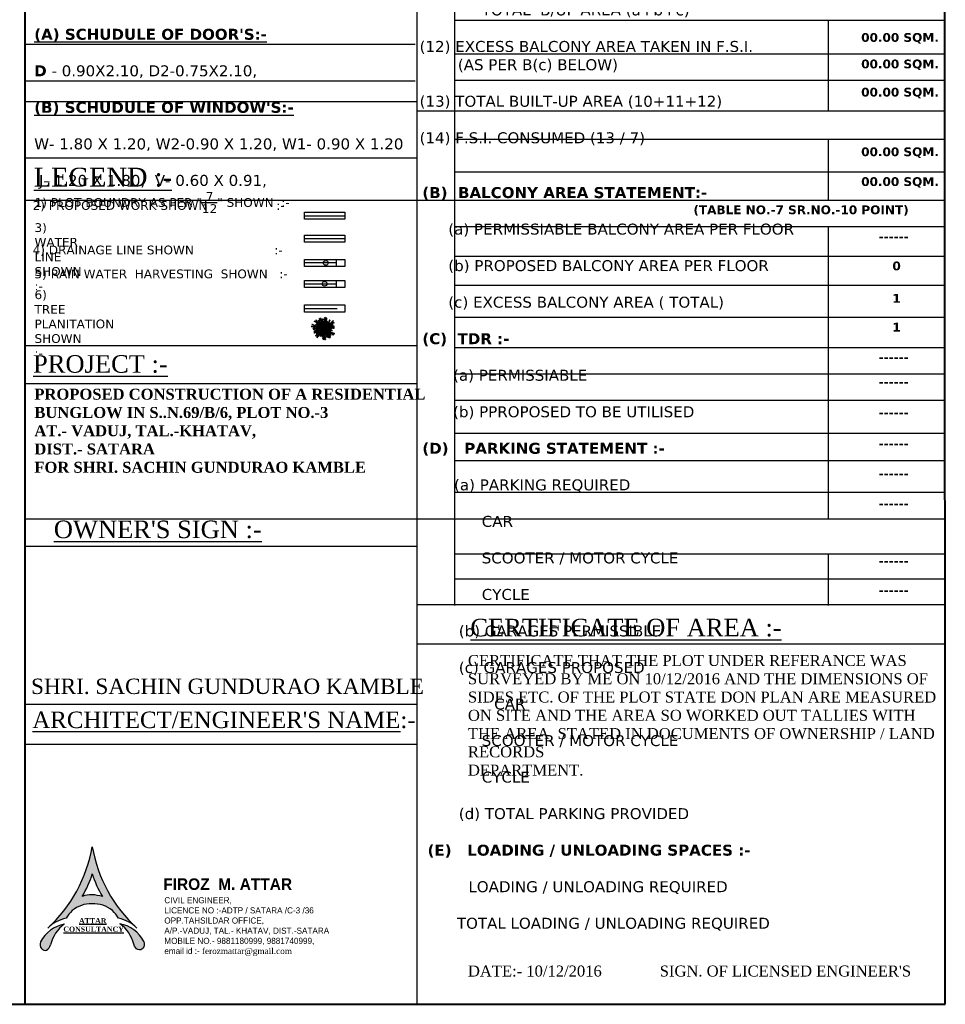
# Model space of a CAD drawing. Header units: millimetres. Extents: x 508 to 1792, y -198 to 270.
# Tile 8 of 9: x 1775 to 1792, y 69 to 87. Entities that reach past the tile are written whole.
import ezdxf

# ---------------------------------------------------------------- set-up
doc = ezdxf.new("R2010")
doc.units = ezdxf.units.MM
doc.linetypes.add('ACAD_ISO02W100', pattern=[15, 12, -3])
doc.layers.add('FARNITURE', color=5, linetype='Continuous')
doc.layers.add('wall', color=7, linetype='Continuous', lineweight=35)
doc.styles.get("Standard").update_dxf_attribs({"font": 'verdana.ttf', "height": 0.8})

# ---------------------------------------------------------------- blocks, each defined once
blk = doc.blocks.new('PLANT2')
at = {"layer": 'FARNITURE', "color": 251}
for centre, radius in [((0.38437950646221, -0.4864371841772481), 8.13473564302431), ((0.38437950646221, -0.1417470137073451), 7.081911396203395), ((0.5571089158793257, 0.03059890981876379), 5.903308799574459), ((-0.1338087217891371, -0.8311273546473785), 3.803955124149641)]:
    blk.add_circle(centre, radius, dxfattribs=at)
at = {"layer": 'FARNITURE', "color": 82}
for points in [[(0.7592331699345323, -0.374361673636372), (-0.6157740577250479, 2.009603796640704), (0.3188899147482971, 1.632753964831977), (-4.013521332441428, 6.747026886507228), (-2.445330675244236, 5.9026181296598), (-5.343074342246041, 8.980086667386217), (-3.277722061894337, 8.120835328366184), (-5.377165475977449, 11.27416882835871), (-3.507836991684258, 10.5204673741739), (-3.811815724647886, 12.07486846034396), (-2.66124081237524, 8.800318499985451), (-2.394194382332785, 11.18510593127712), (-2.147033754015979, 7.638433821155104), (-1.201005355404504, 9.404758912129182), (-1.118618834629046, 5.314664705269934), (0.08309237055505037, 7.322602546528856), (-0.2265676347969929, 3.443610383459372), (0.855823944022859, 4.757222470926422), (0.7592331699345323, -0.374361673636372)], [(0.8389606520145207, -0.2926047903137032), (0.8837410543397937, 2.459109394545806), (1.492110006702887, 1.655679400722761), (0.4018782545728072, 8.269072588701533), (1.313648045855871, 6.739064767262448), (0.4081449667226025, 10.8679623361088), (1.738854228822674, 9.069850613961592), (1.557259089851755, 12.85379009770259), (2.773996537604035, 11.24692829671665), (3.311607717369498, 12.7367403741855), (2.616812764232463, 9.33618747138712), (4.070893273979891, 11.24515964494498), (2.461194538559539, 8.075168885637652), (4.180164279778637, 9.104740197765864), (2.149958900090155, 5.553131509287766), (4.212409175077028, 6.658673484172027), (1.954262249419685, 3.489566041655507), (3.557693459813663, 4.060667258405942), (0.8389606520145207, -0.2926047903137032)], [(0.9330886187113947, 0.235653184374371), (0.8745369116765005, -3.39504884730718), (-3.017653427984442, -6.866659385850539), (-8.977979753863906, -9.483151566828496), (-5.673742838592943, -7.338252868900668), (-8.752857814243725, -6.951887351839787), (-4.135008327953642, -5.88938183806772), (-7.425225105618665, -5.895063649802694), (-1.856592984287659, -4.710397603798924), (-5.750427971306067, -4.897898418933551), (-1.177932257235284, -3.68482359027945), (-5.268026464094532, -3.767210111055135), (-0.3030143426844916, -2.764363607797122), (-3.291422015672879, -2.679135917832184), (0.1191890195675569, -1.980268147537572), (-2.416503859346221, -1.758676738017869), (0.450687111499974, -0.8950351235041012), (0.9330886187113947, 0.235653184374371)], [(-0.6662857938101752, -1.625268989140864), (2.833116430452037, -0.6559343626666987), (7.262727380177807, -3.409072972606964), (11.45619030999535, -8.387666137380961), (8.465338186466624, -5.823806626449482), (8.964409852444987, -8.886673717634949), (6.640843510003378, -4.75696533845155), (7.575625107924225, -7.911603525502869), (4.86632119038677, -2.904331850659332), (6.146012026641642, -6.586654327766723), (3.690817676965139, -2.542981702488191), (4.925108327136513, -6.443261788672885), (2.560714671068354, -1.963675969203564), (3.323041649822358, -4.854472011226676), (1.689294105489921, -1.78013423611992), (2.192939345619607, -4.275165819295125), (0.5546179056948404, -1.768661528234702), (-0.6662857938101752, -1.625268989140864)]]:
    blk.add_spline(points, degree=3, dxfattribs=at)
at = {"layer": 'FARNITURE', "color": 70}
for points in [[(-0.4609880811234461, 0.5837942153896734), (-4.553683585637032, -2.743788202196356), (-2.610912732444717, -0.4738885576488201), (-6.791025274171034, -2.691734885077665), (-5.137525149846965, -1.002187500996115), (-9.320288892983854, -1.768879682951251), (-7.222815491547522, -0.0453541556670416), (-11.40558065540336, -0.8120451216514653), (-8.420163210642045, 0.9794366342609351), (-14.86040443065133, 1.937899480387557), (-10.28346887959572, 1.95325963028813)], [(-0.4784726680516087, 0.8057417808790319), (-3.192102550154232, -0.1834413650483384), (-6.352355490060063, 0.2445502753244), (-10.43817142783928, 2.499633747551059), (-13.92531154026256, 4.242321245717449), (-13.56610836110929, 3.934884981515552)], [(0.0424681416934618, -0.2070331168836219), (1.145681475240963, 3.252496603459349), (5.873740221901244, 5.454015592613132), (12.33542125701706, 6.240272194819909), (8.552975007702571, 5.139512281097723), (11.38981062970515, 3.881501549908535), (6.661751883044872, 4.196004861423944), (9.81379104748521, 3.252496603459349), (4.140119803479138, 3.72425073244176), (7.922566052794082, 2.780742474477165), (3.194507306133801, 2.937994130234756), (7.134556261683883, 1.83723421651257), (2.0912939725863, 2.308988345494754), (4.928129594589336, 1.365480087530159), (1.460886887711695, 1.679982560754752), (3.824916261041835, 0.7364751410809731), (0.8304779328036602, 0.7364751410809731), (0.0424681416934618, -0.2070331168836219)], [(0.0424681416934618, -0.2070331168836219), (2.721701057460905, 0.4219718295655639), (2.0912939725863, -0.3642847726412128), (8.237771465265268, 2.308988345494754), (6.976955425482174, 1.050977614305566), (10.75940167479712, 2.937994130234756), (9.340984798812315, 1.208229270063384), (12.96583021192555, 2.308988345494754), (11.70501417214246, 0.7364751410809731), (13.28103375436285, 0.5792234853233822), (9.81379104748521, 0.4219718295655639), (12.02021771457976, -0.5215355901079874), (8.552975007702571, 0.2647210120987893), (9.97139188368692, -1.150541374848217), (6.031342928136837, -0.04978146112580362), (7.607362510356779, -1.779546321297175), (3.982517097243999, -0.3642847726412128), (4.928129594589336, -1.779546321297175), (0.0424681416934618, -0.2070331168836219)], [(0.2000708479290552, 0.2647210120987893), (1.618487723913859, 2.780742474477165), (4.297720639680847, 4.510507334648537), (8.868178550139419, 5.454015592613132), (12.65062479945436, 6.397523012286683), (12.17782042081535, 6.397523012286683)], [(-0.4088972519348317, -0.972024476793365), (0.1791484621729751, -3.660544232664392), (-0.5973963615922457, -3.018212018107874), (1.981768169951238, -9.204768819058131), (0.7431444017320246, -7.924901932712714), (2.572219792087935, -11.73570423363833), (0.8643018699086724, -10.29105573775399), (1.909616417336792, -13.93227700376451), (0.3565267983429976, -12.64761070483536), (0.1752428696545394, -14.22104705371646), (0.07092080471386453, -10.75180837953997), (-0.9061475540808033, -12.94357988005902), (-0.06707122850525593, -9.488739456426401), (-1.503814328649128, -10.88539378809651), (-0.3430561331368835, -6.962601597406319), (-2.096670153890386, -8.512040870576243), (-0.62625705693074, -4.909214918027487), (-2.055784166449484, -5.833119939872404), (-0.4088972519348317, -0.972024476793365)]]:
    blk.add_spline(points, degree=3, dxfattribs=at)
at = {"layer": 'FARNITURE', "color": 106}
for points in [[(0.9330886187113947, 0.235653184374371), (-1.450876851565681, -1.139354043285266), (-1.074027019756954, -0.204690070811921), (-6.188299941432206, -4.537101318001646), (-5.343891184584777, -2.968910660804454), (-8.421359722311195, -5.866654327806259), (-7.562108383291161, -3.801302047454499), (-10.71544188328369, -5.900745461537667), (-9.961740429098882, -4.031416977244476), (-11.51614151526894, -4.335395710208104), (-8.241591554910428, -3.184820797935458), (-10.6263789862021, -2.917774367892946), (-7.079706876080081, -2.670613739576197), (-8.84603196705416, -1.724585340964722), (-4.755937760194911, -1.642198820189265), (-6.763875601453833, -0.4404876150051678), (-2.88488343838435, -0.750147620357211), (-4.198495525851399, 0.3322439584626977), (0.9330886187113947, 0.235653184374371)], [(0.7592331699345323, -0.374361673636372), (-2.871468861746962, -0.3158099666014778), (-6.343079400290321, 3.576380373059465), (-8.959571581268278, 9.536706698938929), (-6.81467288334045, 6.232469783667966), (-6.428307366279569, 9.311584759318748), (-5.365801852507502, 4.693735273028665), (-5.371483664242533, 7.983952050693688), (-4.186817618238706, 2.415319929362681), (-4.374318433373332, 6.30915491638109), (-3.161243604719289, 1.736659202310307), (-3.243630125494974, 5.826753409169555), (-2.240783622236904, 0.8617412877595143), (-2.155555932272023, 3.850148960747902), (-1.456688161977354, 0.4395379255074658), (-1.235096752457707, 2.975230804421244), (-0.3714551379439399, 0.1080398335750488), (0.7592331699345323, -0.374361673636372)], [(-0.7455416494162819, -0.5215355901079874), (3.194507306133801, -0.2070331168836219), (6.976955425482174, 1.050977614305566), (13.12343104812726, 0.2647210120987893)], [(-0.1397751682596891, -1.281126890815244), (4.72130553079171, 0.7665194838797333), (2.22037830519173, -0.8681566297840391), (6.854456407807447, 0.08970731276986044), (4.793813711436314, -1.068905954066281), (9.023862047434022, -1.504819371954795), (6.527507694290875, -2.57166043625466), (10.75755705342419, -3.007575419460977), (7.389781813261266, -3.890872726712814), (13.30355177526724, -6.615332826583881), (8.905621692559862, -5.347742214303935)], [(0.0424681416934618, 0.4219718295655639), (0.9880806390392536, 5.611266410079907), (0.9880806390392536, 2.623490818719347), (2.721701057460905, 7.026528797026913), (2.564100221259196, 4.667758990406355), (5.243333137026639, 7.970037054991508), (4.770526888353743, 5.296763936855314), (7.44976167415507, 8.599042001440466), (6.34654647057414, 5.296763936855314), (11.86261500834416, 8.756293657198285), (8.395372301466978, 5.768518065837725)], [(0.9182442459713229, -0.261508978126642), (0.2857612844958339, -3.079706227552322), (-1.780728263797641, -5.508697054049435), (-5.884844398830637, -7.730301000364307), (-9.234435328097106, -9.724629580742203), (-8.781722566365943, -9.58826559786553)], [(-1.360678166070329, -1.137733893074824), (1.058262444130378, -4.26369357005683), (4.180742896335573, -6.741519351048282), (6.885472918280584, -12.31662450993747)], [(-0.1851746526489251, -1.499084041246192), (2.696915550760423, -1.309805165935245), (5.610686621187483, -2.606074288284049), (8.901048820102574, -5.915577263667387), (11.76027223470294, -8.565472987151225), (11.5015908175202, -8.169710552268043)]]:
    blk.add_spline(points, degree=3, dxfattribs=at)
at = {"layer": 'FARNITURE', "color": 94}
for points in [[(0.1569575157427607, -0.55577627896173), (-5.084549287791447, -1.147018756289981), (-2.22373792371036, -0.2852987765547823), (-6.939673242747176, 0.1047489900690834), (-4.635683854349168, 0.6341504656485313), (-8.570364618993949, 2.247103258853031), (-5.8743265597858, 2.56540138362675), (-9.809007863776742, 4.178355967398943), (-6.328874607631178, 4.074448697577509), (-11.23231128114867, 8.358333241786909), (-7.371494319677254, 5.900149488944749)], [(0.2620710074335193, -0.3595173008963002), (-2.55612624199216, 0.2729656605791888), (-4.985117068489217, 2.339455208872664), (-7.206721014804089, 6.44357134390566), (-9.201049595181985, 9.793162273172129), (-9.064685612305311, 9.340449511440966)], [(1.114503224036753, -0.3666224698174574), (1.705745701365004, -5.608129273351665), (0.844025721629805, -2.747317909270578), (0.4539779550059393, -7.463253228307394), (-0.07542352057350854, -5.159263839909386), (-1.688376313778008, -9.093944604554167), (-2.006674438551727, -6.397906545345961), (-3.61962902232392, -10.33258784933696), (-3.515721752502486, -6.852454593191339), (-7.799606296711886, -11.75589126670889), (-5.341422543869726, -7.895074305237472)], [(-0.6662857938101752, -1.625268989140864), (1.326090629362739, -3.523787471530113), (0.3230427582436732, -3.426281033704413), (5.923584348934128, -7.108604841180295), (4.180742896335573, -6.741519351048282), (7.829733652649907, -8.87520100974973), (5.605782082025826, -8.634302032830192), (8.510406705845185, -11.06624171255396), (6.504309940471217, -10.87122727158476), (7.234956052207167, -12.27647531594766), (5.206325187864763, -9.460244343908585), (5.623742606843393, -11.82335407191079), (4.384878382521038, -8.490909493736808), (3.976274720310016, -10.45252033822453), (2.741984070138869, -6.552240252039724), (2.156352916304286, -8.817844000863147), (1.357771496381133, -5.00933546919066), (0.6904871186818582, -6.575183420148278), (-0.6662857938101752, -1.625268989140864)]]:
    blk.add_spline(points, degree=3, dxfattribs=at)
blk = doc.blocks.new('tr1')
at = {"layer": 'wall', "color": 1}
for centre, radius in [((2371.629451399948, -2934.005731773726), 0.4379099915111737), ((2378.440399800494, -2930.877149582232), 0.5), ((2380.16746046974, -2934.781827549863), 0.5), ((2380.263760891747, -2927.057739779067), 0.5), ((2384.785160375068, -2927.709578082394), 0.5), ((2385.604584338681, -2932.065483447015), 0.5), ((2386.255563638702, -2937.504701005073), 0.5), ((2389.844858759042, -2935.035371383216), 0.5), ((2394.539385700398, -2931.415785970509), 0.5), ((2367.957139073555, -2939.849141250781), 1), ((2367.957139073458, -2939.849141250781), 9.731593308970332e-11), ((2367.957139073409, -2939.849141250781), 4.887635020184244e-11), ((2367.957139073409, -2939.849141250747), 3.472793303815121e-11), ((2367.957139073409, -2939.849141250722), 2.472838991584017e-11), ((2368.553556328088, -2939.851123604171), 0.4379099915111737), ((2373.51038744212, -2943.586863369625), 0.5), ((2373.750869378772, -2950.718004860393), 0.5), ((2376.154019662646, -2941.839129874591), 0.5), ((2379.658814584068, -2949.304115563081), 0.5), ((2386.880555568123, -2946.696922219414), 0.5), ((2395.445652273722, -2948.17828108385), 0.5), ((2396.081516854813, -2938.995597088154), 0.5), ((2383.960628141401, -2955.107503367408), 0.5)]:
    blk.add_circle(centre, radius, dxfattribs=at)
at = {"layer": 'wall', "color": 2}
for centre in [(2372.335490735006, -2933.566175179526), (2380.207758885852, -2929.382814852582), (2380.763760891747, -2926.557739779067), (2390.578592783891, -2928.057184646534), (2393.453550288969, -2935.022935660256), (2368.874559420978, -2945.511018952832), (2368.9914663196, -2939.351123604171), (2371.105676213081, -2949.880547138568), (2374.250869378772, -2950.218004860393), (2379.30508743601, -2949.157495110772), (2386.627043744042, -2946.627888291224), (2395.445652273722, -2947.17828108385), (2395.650809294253, -2938.749547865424), (2384.715039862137, -2952.450468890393)]:
    blk.add_circle(centre, 0.5, dxfattribs=at)
at = {"layer": 'FARNITURE', "xscale": 1.199999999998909, "yscale": 1.199999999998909, "zscale": 1.199999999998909}
blk.add_blockref('PLANT2', (2381.64374329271, -2938.874628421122), dxfattribs=at)

msp = doc.modelspace()

# ---------------------------------------------------------------- hatches: boundary and pattern name
h = msp.add_hatch(color=7)
h.dxf.hatch_style = 1
h.set_gradient(color1=(0, 255, 0), one_color=1, tint=1, name='INVCYLINDER')
h.paths.add_polyline_path([(1776.765821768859, 70.7214943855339, -0.1805555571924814), (1777.140847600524, 70.5950402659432, -0.03819597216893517), (1777.253327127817, 70.4558566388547, -0.1267075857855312), (1777.546327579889, 70.31168722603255, -0.1623550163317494), (1776.773363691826, 71.76200400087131, -0.1596748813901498), (1775.99523245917, 70.30720461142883, -0.1293628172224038), (1776.293400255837, 70.45585663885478, -0.03819597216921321), (1776.405879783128, 70.59504026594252, -0.1755017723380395)])
h.paths.add_polyline_path([(1776.590757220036, 70.85395971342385, 0.06036192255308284), (1776.773363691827, 71.26850617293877, 0.06062872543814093), (1776.956992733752, 70.85223835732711, 0.06584018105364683), (1776.770139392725, 70.88365440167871, 0.1142070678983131)], flags=16)
h = msp.add_hatch(color=7)
h.dxf.hatch_style = 1
h.set_gradient(color1=(76, 0, 0), one_color=1, tint=1, name='INVCYLINDER')
edge = h.paths.add_edge_path()
edge.add_arc((1776.370326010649, 69.75164257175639), 0.6062607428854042, 100.195779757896, 153.4432842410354)
edge.add_ellipse((1775.920289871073, 69.99766886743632), major_axis=(-0.03408041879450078, -0.1256546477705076), ratio=0.7342298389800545, start_angle=269.9999999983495, end_angle=450.0000000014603)
edge.add_arc((1776.644980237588, 69.82234691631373), 0.6500451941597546, 125.9872349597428, 166.6314860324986, ccw=False)
h = msp.add_hatch(color=7)
h.dxf.hatch_style = 1
h.set_gradient(color1=(76, 0, 0), one_color=1, tint=1, name='INVCYLINDER')
edge = h.paths.add_edge_path()
edge.add_ellipse((1777.621506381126, 70.00562936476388), major_axis=(0.03494713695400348, -0.1254163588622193), ratio=0.7342298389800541, start_angle=-90.00000000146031, end_angle=90.00000000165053)
edge.add_arc((1777.173179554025, 69.75650184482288), 0.6062607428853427, 26.9522938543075, 80.19979833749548)
edge.add_arc((1776.898043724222, 69.82530826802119), 0.6500451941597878, 13.764092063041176, 54.408343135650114, ccw=False)

# ---------------------------------------------------------------- linework, layer by layer
at = {"ltscale": 0.05}
for p, q in [((1782.696475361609, 100.8654196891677), (1782.696475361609, 68.88519378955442)), ((1783.380423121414, 100.8654196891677), (1783.380423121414, 76.16601267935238)), ((1783.380423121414, 86.85004381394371), (1792.314688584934, 86.85004381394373)), ((1790.19726933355, 86.85004381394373), (1790.19726933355, 85.19130550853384)), ((1775.544425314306, 86.41203215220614), (1782.663334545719, 86.41203215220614)), ((1783.380423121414, 86.23283195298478), (1792.314688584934, 86.23283195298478)), ((1775.544425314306, 85.74300316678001), (1782.663334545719, 85.74300316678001)), ((1783.380423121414, 85.75201801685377), (1792.314688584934, 85.75201801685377)), ((1775.544425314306, 85.3636217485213), (1782.696475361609, 85.3636217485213)), ((1783.380423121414, 84.67373398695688), (1792.314688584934, 84.67373398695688)), ((1790.19726933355, 84.67373398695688), (1790.19726933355, 83.56027481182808)), ((1775.544425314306, 84.3345596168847), (1782.696475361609, 84.33455961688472)), ((1783.380423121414, 84.08182495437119), (1792.314688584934, 84.08182495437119)), ((1775.544425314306, 83.559614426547), (1792.314688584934, 83.559614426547)), ((1783.380423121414, 83.07946087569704), (1792.314688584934, 83.07946087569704)), ((1790.19726933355, 83.07946087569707), (1790.19726933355, 77.74451702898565)), ((1780.642859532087, 82.8615791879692), (1781.378751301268, 82.8615791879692)), ((1783.380423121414, 82.53949616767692), (1792.314688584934, 82.5394961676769)), ((1783.380423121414, 82.00853235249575), (1792.314688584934, 82.00853235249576)), ((1783.380423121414, 81.42700014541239), (1792.314688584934, 81.4270001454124)), ((1775.544425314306, 80.90699479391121), (1782.696475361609, 80.90699479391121)), ((1783.380423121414, 80.87075070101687), (1792.314688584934, 80.87075070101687)), ((1783.380423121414, 80.39035527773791), (1792.314688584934, 80.39035527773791)), ((1775.544425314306, 80.21658882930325), (1782.696475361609, 80.21658882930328)), ((1783.380423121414, 79.90995985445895), (1792.314688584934, 79.90995985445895)), ((1783.380423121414, 79.31052905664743), (1792.314688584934, 79.31052905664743)), ((1783.380423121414, 78.81099956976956), (1792.314688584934, 78.81099956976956)), ((1783.380423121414, 78.23155132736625), (1792.314688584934, 78.23155132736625)), ((1775.544425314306, 77.74451702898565), (1792.314688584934, 77.74451702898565)), ((1775.544425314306, 77.24738045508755), (1782.696475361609, 77.24738045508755)), ((1783.380423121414, 77.10512398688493), (1792.314688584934, 77.10512398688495)), ((1790.19726933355, 77.10512398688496), (1790.19726933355, 76.16601267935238)), ((1783.380423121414, 76.65304411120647), (1792.314688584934, 76.6530441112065)), ((1782.696475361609, 76.18067347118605), (1792.314688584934, 76.18067347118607)), ((1792.314688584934, 75.45701603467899), (1782.696475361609, 75.45701603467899)), ((1775.544425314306, 74.36229202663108), (1782.696475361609, 74.36229202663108)), ((1775.544425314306, 73.6351336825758), (1782.696475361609, 73.6351336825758)), ((1777.687136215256, 68.88519378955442), (1787.921876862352, 68.88519378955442))]:
    msp.add_line(p, q, dxfattribs=at)
at = {"color": 5, "lineweight": 40, "ltscale": 0.25}
for p, q in [((1792.3345358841, 68.88519378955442), (1792.314688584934, 100.8654196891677)), ((1775.544425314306, 90.90918925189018), (1775.544425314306, 68.88519378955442)), ((1731.746243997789, 68.88519378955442), (1792.3345358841, 68.88519378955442))]:
    msp.add_line(p, q, dxfattribs=at)
at = {"ltscale": 0.25}
msp.add_line((1782.696475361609, 85.19130550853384), (1792.314688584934, 85.19130550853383), dxfattribs=at)
at = {"color": 1, "ltscale": 0.05}
msp.add_line((1780.642859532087, 83.27737457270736), (1781.378751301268, 83.27737457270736), dxfattribs=at)
at = {"color": 5, "linetype": 'ACAD_ISO02W100', "ltscale": 0.05}
for p, q in [((1780.642859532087, 82.42293797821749), (1781.230132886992, 82.42293797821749)), ((1781.230132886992, 82.35158258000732), (1781.230132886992, 82.48059059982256)), ((1780.642859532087, 81.58450155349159), (1781.378751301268, 81.58450155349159))]:
    msp.add_line(p, q, dxfattribs=at)
at = {"color": 1, "linetype": 'ACAD_ISO02W100', "ltscale": 0.05}
for p, q in [((1780.642859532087, 82.0368455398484), (1781.230132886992, 82.0368455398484)), ((1781.230132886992, 81.96549014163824), (1781.230132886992, 82.09449816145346))]:
    msp.add_line(p, q, dxfattribs=at)
at = {"ltscale": 0.05}
for points in [[(1780.642859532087, 83.34187858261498), (1781.378751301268, 83.34187858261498), (1781.378751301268, 83.21287056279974), (1780.642859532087, 83.21287056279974)], [(1780.642859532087, 82.9260831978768), (1781.378751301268, 82.9260831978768), (1781.378751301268, 82.79707517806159), (1780.642859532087, 82.79707517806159)], [(1780.642859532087, 82.48059059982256), (1781.378751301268, 82.48059059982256), (1781.378751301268, 82.35158258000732), (1780.642859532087, 82.35158258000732)], [(1780.642859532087, 82.09449816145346), (1781.378751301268, 82.09449816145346), (1781.378751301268, 81.96549014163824), (1780.642859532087, 81.96549014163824)], [(1780.642859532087, 81.64900556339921), (1781.378751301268, 81.64900556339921), (1781.378751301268, 81.51999754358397), (1780.642859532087, 81.51999754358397)]]:
    msp.add_lwpolyline(points, close=True, dxfattribs=at)
at = {"color": 5, "ltscale": 0.05}
msp.add_circle((1781.031855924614, 82.4169930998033), 0.04340702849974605, dxfattribs=at)
at = {"color": 1, "ltscale": 0.05}
msp.add_circle((1781.010805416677, 82.0368455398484), 0.04340702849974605, dxfattribs=at)
at = {"color": 7}
for centre, radius, start, end in [((1774.164619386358, 72.22184794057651), 2.648962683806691, 312.7343312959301, 350.0031539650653), ((1779.334228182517, 72.19570912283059), 2.597330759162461, 189.6123394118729, 227.6501753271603), ((1774.971395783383, 71.81477559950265), 1.882949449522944, 329.3180683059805, 343.1352369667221), ((1778.575331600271, 71.81477559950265), 1.882949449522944, 196.8647630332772, 210.7428554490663), ((1776.744602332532, 70.48126001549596), 0.4032038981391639, 86.36872122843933, 112.4301360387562), ((1776.744794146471, 70.16152614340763), 0.7225729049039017, 72.92214815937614, 87.98985877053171), ((1776.76043479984, 70.16132724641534), 0.560193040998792, 89.44901967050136, 129.2655727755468), ((1776.783952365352, 70.15592904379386), 0.5658558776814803, 50.89691775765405, 91.83612917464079), ((1776.426786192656, 69.81494966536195), 0.6546400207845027, 101.7566061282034, 135.2083947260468), ((1777.259294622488, 69.79032233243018), 1.172982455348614, 136.6822087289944, 145.4318273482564), ((1776.287432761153, 69.79032233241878), 1.172982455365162, 34.56817265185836, 43.31779127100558), ((1777.119941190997, 69.81494966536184), 0.6546400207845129, 44.7916052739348, 78.2433938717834), ((1776.370326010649, 69.75164257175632), 0.6062607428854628, 99.96170069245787, 153.443284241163), ((1776.644980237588, 69.82234691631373), 0.6500451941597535, 126.0222768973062, 166.6314860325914), ((1777.173179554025, 69.75650184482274), 0.606260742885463, 26.95229385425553, 80.43387740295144), ((1776.898043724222, 69.82530826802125), 0.6500451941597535, 13.76409206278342, 54.3733011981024)]:
    msp.add_arc(centre, radius, start, end, dxfattribs=at)
at = {"color": 7, "extrusion": (0, 0, -1)}
msp.add_ellipse((1777.621506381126, 70.00562936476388), major_axis=(0.03494713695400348, -0.1254163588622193), ratio=0.734229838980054, start_param=4.712388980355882, end_param=7.85398163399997, dxfattribs=at)
at = {"layer": 'Defpoints'}
msp.add_ellipse((1775.920289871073, 69.99766886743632), major_axis=(-0.03408041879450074, -0.1256546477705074), ratio=0.7342298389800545, start_param=4.712388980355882, end_param=7.85398163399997, dxfattribs=at)

# ---------------------------------------------------------------- block references
at = {"color": 7, "lineweight": 25, "xscale": 0.01266331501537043, "yscale": 0.01266331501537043, "zscale": 0.01266331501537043}
msp.add_blockref('tr1', (1750.831692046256, 118.4450115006), dxfattribs=at)

# ---------------------------------------------------------------- texts
at = {"attachment_point": 1}
for s, insert, char_height, width in [('{\\fVerdana|b1|i0|c0|p34;\\H1.25x;      (A)  AREA STATEMENT:-\\P\\P      \\fVerdana|b0|i0|c0|p34;(1)   AREA OF PLOT                                                                                          \\P\\P      (2)   DEDUCTION FOR\\P\\P              (a) ROAD ACQUITION AREA\\P                  \\P              (b) PROPOSED ROAD\\P                                        \\P              (c) ANY RESERVATION \\P                                 \\P                          (TOTAL a+b+c)                        \\P\\P      (3)   GROSS AREA OF PLOT (1-2)\\P                  \\P      (4)   DEDUCTION FOR ANY AMENITY, IF ANY\\P   \\P      (5)   NET AREA OF PLOT = 90%OF (3-4)         \\P\\P      (6)   ADDITION OF AREA FOR F.S.I.. IF ANY\\P                                                           \\P      (7)   TOTAL AREA (5+6) \\P                              \\P      (8)   NORMAL F.S.I. PERMISSIBLE + F.S.I.\\P              PERMISSIABLE WITH PARMENT OF \\P              PERMIUM\\P                                           \\P      (9)   PERMISSIABLE BUILT-UP AREA \\P              \\P      (10) EXISTING BUILT -UP AREA \\P                    \\P      (11) PROPOSED BUILT-UP AREA\\P\\P             (a)  PROPOSED G.F.LOOR B/UP AREA\\P\\P             (b)  PROPOSED F.F.LOOR B/UP AREA\\P\\P             (c)  PROPOSED S.F.LOOR B/UP AREA\\P\\P                   TOTAL  B/UP AREA (a+b+c)\\P                  \\P      (12) EXCESS BALCONY AREA TAKEN IN F.S.I.\\P              (AS PER B(c) BELOW)\\P                          \\P      (13) TOTAL BUILT-UP AREA (10+11+12)\\P         \\P      (14) F.S.I. CONSUMED (13 / 7)\\P                           \\P\\P\\fVerdana|b1|i0|c0|p34;      (B)  BALCONY AREA STATEMENT:-\\P\\P\\fVerdana|b0|i0|c0|p34;            (a) PERMISSIABLE BALCONY AREA PER FLOOR \\P\\P            (b) PROPOSED BALCONY AREA PER FLOOR \\P   \\P            (c) EXCESS BALCONY AREA ( TOTAL)\\P              \\P\\fVerdana|b1|i0|c0|p34;      (C)  TDR :-\\P\\P\\fVerdana|b0|i0|c0|p34;             (a) PERMISSIABLE\\P\\P             (b) PPROPOSED TO BE UTILISED\\P\\P\\fVerdana|b1|i0|c0|p34;      (D)   PARKING STATEMENT :-\\P\\P}    {\\H1.25x;          (a) PARKING REQUIRED\\P\\P                   CAR\\P\\P                   SCOOTER / MOTOR CYCLE\\P\\P                   CYCLE\\P\\P}    {\\H1.25x;           (b) GARAGES PERMISSIBLE\\P\\P}    {\\H1.25x;           (c) GARAGES PROPOSED\\P\\P}                           {\\H1.25x;CAR\\P\\P                   SCOOTER / MOTOR CYCLE\\P\\P                   CYCLE\\P\\P}    {\\H1.25x;           (d) TOTAL PARKING PROVIDED\\P\\P\\fVerdana|b1|i0|c0|p34;       (E)   LOADING / UNLOADING SPACES :-\\P\\P\\H0.8x;      \\H1.25x;          \\fVerdana|b0|i0|c0|p34;LOADING / UNLOADING REQUIRED\\P\\P}      {\\H1.25x;         TOTAL LOADING / UNLOADING REQUIRED}', (1782.22081904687, 100.470789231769), 0.16, 7.638078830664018), ("{\\fVerdana|b1|i0|c0|p34;\\H1.25x;\\L(A) SCHUDULE OF DOOR'S:-\\P\\l\\PD\\fVerdana|b0|i0|c0|p34; - 0.90X2.10, D2-0.75X2.10,\\fVerdana|b1|i0|c0|p34;\\P\\L\\P(B) SCHUDULE OF WINDOW'S:-\\P\\l\\P\\fVerdana|b0|i0|c0|p34;W- 1.80 X 1.20, W2-0.90 X 1.20, W1- 0.90 X 1.20\\P\\P J- 1.20 X 1.80,  V- 0.60 X 0.91,}", (1775.713366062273, 86.6900131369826), 0.16, 7.149109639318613), ('{\\fVerdana|b1|i0|c0|p34;\\H0.8x;00.00 SQM.}', (1790.800070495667, 86.61221259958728), 0.2, 1.928646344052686), ('{\\fVerdana|b1|i0|c0|p34;\\H0.8x;00.00 SQM.}', (1790.800070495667, 86.12830331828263), 0.2, 1.928646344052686), ('{\\fVerdana|b1|i0|c0|p34;\\H0.8x;00.00 SQM.}', (1790.800070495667, 85.61415239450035), 0.2, 1.928646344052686), ('{\\fVerdana|b1|i0|c0|p34;\\H0.8x;00.00 SQM.}', (1790.800070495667, 84.52535866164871), 0.2, 1.928646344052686), ('{\\fTimes New Roman|b0|i0|c0|p18;\\H1.073x;\\LLEGEND :-}', (1775.706010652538, 84.15413872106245), 0.3200000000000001, 2.737078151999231), ('{\\fVerdana|b1|i0|c0|p34;\\H0.8x;00.00 SQM.}', (1790.800070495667, 83.98096322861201), 0.2, 1.928646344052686), ('\\A1;{\\H0.2x;1) PLOT BOUNDRY AS PER "\\S7/12;" SHOWN  :-  }          {\\H0.25x;}', (1775.72019189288, 83.71212619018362), 0.8, 5.075922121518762), ('{\\H0.2x;2) PROPOSED WORK SHOWN                  :-      \\H2.145x;  }    ', (1775.684299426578, 83.54559589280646), 0.8, 5.449703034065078), ('{\\fVerdana|b1|i0|c0|p34;\\H0.8x;(TABLE NO.-7 SR.NO.-10 POINT)}', (1787.739471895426, 83.46604622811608), 0.2, 4.132178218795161), ('{\\H0.2x;3) WATER LINE SHOWN                         :-    \\H2.145x;  }      {\\H0.25x;}', (1775.718631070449, 83.14108771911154), 0.8, 0.001560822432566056), ('{\\fVerdana|b1|i0|c0|p34;\\H0.8x;------}', (1791.120352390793, 82.97760190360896), 0.2, 1.078521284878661), ('{\\H0.2x;4) DRAINAGE LINE SHOWN                     :-  }          ', (1775.684299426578, 82.73306153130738), 0.8, 5.357893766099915), ('{\\H0.2x;5) RAIN WATER  HARVESTING  SHOWN   :-   }         {\\H0.25x;}', (1775.718635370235, 82.29663700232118), 0.8, 5.323557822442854), ('{\\fVerdana|b1|i0|c0|p34;\\H0.8x;0}', (1791.369691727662, 82.44209751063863), 0.2, 1.078521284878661), ('{\\H0.2x;6) TREE PLANITATION  SHOWN               :-    \\H2.145x; }       {\\H0.25x;}', (1775.718631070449, 81.91653847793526), 0.8, 4.299786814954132e-06), ('{\\fVerdana|b1|i0|c0|p34;\\H0.8x;1}', (1791.369691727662, 81.85018274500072), 0.2, 1.078521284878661), ('{\\fVerdana|b1|i0|c0|p34;\\H0.8x;1}', (1791.369691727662, 81.32421815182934), 0.2, 1.078521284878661), ('{\\fTimes New Roman|b0|i0|c0|p18;\\LPROJECT :-}', (1775.691901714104, 80.73310745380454), 0.3200000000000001, 5.944820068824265), ('{\\fVerdana|b1|i0|c0|p34;\\H0.8x;------}', (1791.120352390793, 80.77608097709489), 0.2, 1.078521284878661), ('{\\fVerdana|b1|i0|c0|p34;\\H0.8x;------}', (1791.120352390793, 80.32760719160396), 0.2, 1.078521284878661), ('{\\fTimes New Roman|b1|i0|c0|p18;PROPOSED CONSTRUCTION OF A RESIDENTIAL BUNGLOW IN S..N.69/B/6, PLOT NO.-3\\PAT.- VADUJ, TAL.-KHATAV,\\PDIST.- SATARA\\PFOR SHRI. SACHIN GUNDURAO KAMBLE}', (1775.716201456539, 80.1206515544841), 0.2, 7.139368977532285), ('{\\fVerdana|b1|i0|c0|p34;\\H0.8x;------}', (1791.120352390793, 79.76286136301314), 0.2, 1.078521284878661), ('{\\fVerdana|b1|i0|c0|p34;\\H0.8x;------}', (1791.120352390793, 79.19811553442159), 0.2, 1.078521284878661), ('{\\fVerdana|b1|i0|c0|p34;\\H0.8x;------}', (1791.120352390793, 78.64997835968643), 0.2, 1.078521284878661), ('{\\fVerdana|b1|i0|c0|p34;\\H0.8x;------}', (1791.120352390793, 78.101841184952), 0.2, 1.078521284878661), ("{\\fTimes New Roman|b0|i0|c0|p18;\\LOWNER'S SIGN :-}", (1776.071380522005, 77.7140355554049), 0.3200000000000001, 3.723657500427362), ('{\\fVerdana|b1|i0|c0|p34;\\H0.8x;------}', (1791.120352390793, 77.05540139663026), 0.2, 1.078521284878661), ('{\\fVerdana|b1|i0|c0|p34;\\H0.8x;------}', (1791.120352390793, 76.52387574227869), 0.2, 1.078521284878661), ('{\\fTimes New Roman|b0|i0|c0|p18;\\LCERTIFICATE OF AREA :-}', (1783.669798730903, 75.92160391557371), 0.3200000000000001, 5.714275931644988), ("{\\fTimes New Roman|b0|i0|c0|p18;CERTIFICATE THAT THE PLOT UNDER REFERANCE WAS SURVEYED BY ME ON 10/12/2016 AND THE DIMENSIONS OF SIDES ETC. OF THE PLOT STATE DON PLAN ARE MEASURED ON SITE AND THE AREA SO WORKED OUT TALLIES WITH THE AREA  STATED IN DOCUMENTS OF OWNERSHIP / LAND RECORDS\\PDEPARTMENT.\\P\\P\\P\\P\\P\\P\\P\\P\\P\\P\\PDATE:- 10/12/2016              SIGN. OF LICENSED ENGINEER'S}", (1783.625919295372, 75.26036298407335), 0.2, 8.54065808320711), ('{\\fTimes New Roman|b0|i0|c0|p18;SHRI. SACHIN GUNDURAO KAMBLE}', (1775.65547371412, 74.82941096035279), 0.28, 7.261669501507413), ("{\\fTimes New Roman|b0|i0|c0|p18;\\LARCHITECT/ENGINEER'S NAME\\l:-}", (1775.679168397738, 74.2274559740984), 0.3, 7.089740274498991), ('{\\fEngravers MT|b1|i0|c0|p18;FIROZ  M. ATTAR}', (1778.067274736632, 71.18387726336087), 0.2109375, 4.713719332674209), ('{\\fEngravers MT|b0|i0|c0|p18;\\PCIVIL ENGINEER,\\PLICENCE NO :-ADTP / SATARA /C-3 /36\\POPP.TAHSILDAR OFFICE,\\PA/P.-VADUJ, TAL.- KHATAV, DIST.-SATARA\\PMOBILE NO.- 9881180999, 9881740999,\\Pemail id :- \\fTimes New Roman|b0|i0|c0|p18;ferozmattar@gmail.com}', (1778.087006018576, 71.02603183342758), 0.1112051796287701, 7.268469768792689)]:
    msp.add_mtext(s, dxfattribs=dict(at, insert=insert, char_height=char_height, width=width))
at = {"color": 7, "insert": (1776.244689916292, 70.4585275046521), "char_height": 0.117, "attachment_point": 1}
msp.add_mtext_dynamic_manual_height_columns('{\\fRomantic|b1|i0|c2|p2;\\H0.8x;\\C6;        \\LATTAR\\l   \\P\\LCONSULTANCY\\H1.25x;\\l \\C240;  \\C256; }', width=5.9192434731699, gutter_width=6.467108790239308, heights=[1.578755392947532], dxfattribs=at)

doc.saveas('drawing.dxf')
